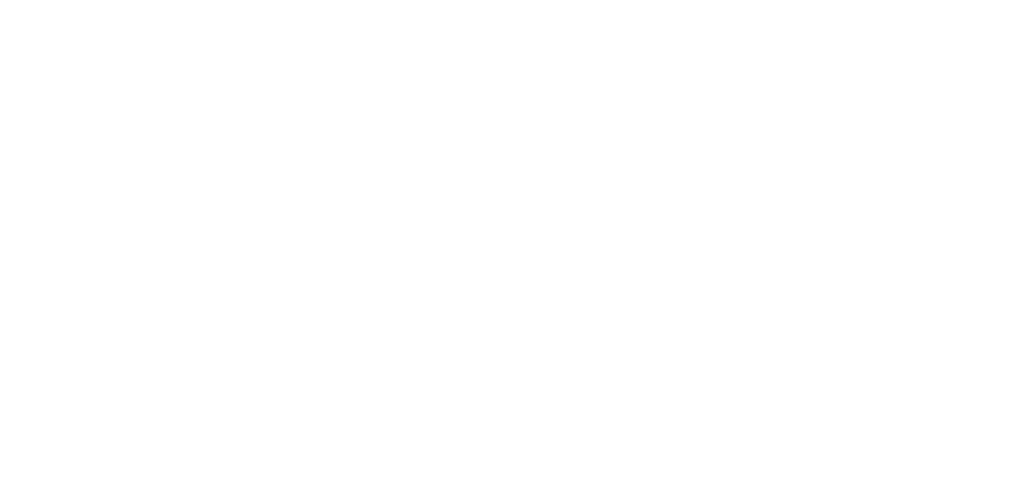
# Model space of a CAD drawing. Header units: millimetres. Extents: x 12388 to 56229, y -202 to 7369.
# Tile 87 of 88: x 23349 to 34309, y 1098 to 6181. Entities that reach past the tile are written whole.
import ezdxf

# ---------------------------------------------------------------- set-up
doc = ezdxf.new("R2010")
doc.units = ezdxf.units.MM
doc.header["$LTSCALE"] = 40
doc.layers.add('도면층1', color=1, linetype='Continuous')
doc.styles.get("Standard").update_dxf_attribs({"font": 'romans.shx', "width": 0.8, "oblique": 8, "height": 3})

msp = doc.modelspace()

# ---------------------------------------------------------------- texts
at = {"layer": '도면층1', "char_height": 100, "width": 1130.76268, "attachment_point": 1}
for s, insert in [('\\pi151.58;{\\LVIEW "A"(OLD)\\P\\pi280.99;\\H0.65x;\\l(SCALE : 2/1)}', (13261.305, 6181.091)), ('\\pi142.06;{\\LVIEW "A"(NEW)\\P\\pi280.99;\\H0.65x;\\l(SCALE : 2/1)}', (16036.104, 6181.091)), ('\\pi305.33;{\\LVIEW "B"\\P\\pi280.99;\\H0.65x;\\l(SCALE : 1/1)}', (18247.533, 5846.354)), ('\\pi309.14;{\\LVIEW "E"\\P\\pi280.99;\\H0.65x;\\l(SCALE : 2/1)}', (20510.22, 5875.902)), ('\\pi305.33;{\\LVIEW "C"\\P\\pi280.99;\\H0.65x;\\l(SCALE : 2/1)}', (20947.271, 4046.707)), ('\\pi305.33;{\\LVIEW "D"\\P\\pi280.99;\\H0.65x;\\l(SCALE : 2/1)}', (20924.376, 1621.863))]:
    msp.add_mtext(s, dxfattribs=dict(at, insert=insert))

doc.saveas('drawing.dxf')
